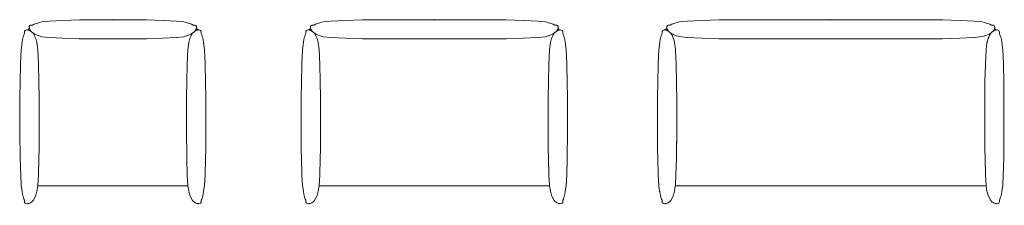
# Model space of a CAD drawing. Header units: metres. Extents: x -0.43 to 4.16, y -0.45 to 0.41.
import ezdxf

# ---------------------------------------------------------------- set-up
doc = ezdxf.new("R2010")
doc.units = ezdxf.units.M
doc.header["$MEASUREMENT"] = 0
doc.layers.add('72_VITRA_ALCOVE_D2_CH_FRAME', color=7, linetype='Continuous', lineweight=5)
doc.layers.add('72_VITRA_ALCOVE_D2SNAP', color=1, linetype='Continuous', lineweight=18, true_color=0xff0000)
doc.layers.add('72_VITRA_INSERT', color=7, linetype='Continuous')

# ---------------------------------------------------------------- blocks, each defined once
blk = doc.blocks.new('72_VITRA_ALCOVE_D2_ALP_DESK_LARGE_FRAME_TABLETOP')
at = {"layer": '72_VITRA_ALCOVE_D2_CH_FRAME', "flags": 128}
blk.add_lwpolyline([(-0.7253, -0.7739), (0.7253, -0.7739), (0.7249, -0.771), (0.7224, -0.7252), (0.7199, -0.6438), (0.7193, -0.6047), (0.719, -0.5508), (0.719, -0.5475), (0.719, -0.5471), (0.719, -0.3978), (0.719, -0.3688), (0.719, -0.3659), (0.719, -0.3655), (0.7195, -0.3112), (0.7196, -0.2894), (0.7196, -0.2893), (0.7196, -0.2893), (0.7215, -0.2074), (0.7215, -0.2072), (0.7215, -0.207), (0.7246, -0.1418), (0.7247, -0.1412), (0.7247, -0.1403), (0.7249, -0.1385), (0.725, -0.1381), (0.7287, -0.1079), (0.7291, -0.105), (0.7291, -0.105), (0.7291, -0.1049), (0.7344, -0.087), (0.7344, -0.087), (0.7344, -0.0869), (0.7349, -0.0859), (0.7369, -0.0811), (0.7408, -0.0721), (0.7465, -0.0625), (0.7467, -0.0622), (0.7465, -0.0623), (0.7385, -0.0671), (0.7243, -0.0731), (0.7197, -0.0744), (0.7195, -0.0745), (0.7177, -0.075), (0.7061, -0.0785), (0.6722, -0.0827), (0.6694, -0.083), (0.602, -0.0861), (0.5219, -0.0879), (0.4398, -0.0886), (-0.4398, -0.0886), (-0.5219, -0.0879), (-0.602, -0.0861), (-0.6694, -0.083), (-0.6722, -0.0827), (-0.7061, -0.0785), (-0.7177, -0.075), (-0.7195, -0.0745), (-0.7197, -0.0744), (-0.7243, -0.0731), (-0.7385, -0.0671), (-0.7465, -0.0623), (-0.7467, -0.0622), (-0.7465, -0.0625), (-0.7408, -0.0721), (-0.7369, -0.0811), (-0.7349, -0.0859), (-0.7344, -0.0869), (-0.7344, -0.087), (-0.7344, -0.087), (-0.7291, -0.1049), (-0.7291, -0.105), (-0.7291, -0.105), (-0.7287, -0.1079), (-0.725, -0.1381), (-0.7249, -0.1385), (-0.7247, -0.1403), (-0.7247, -0.1412), (-0.7246, -0.1418), (-0.7215, -0.207), (-0.7215, -0.2072), (-0.7215, -0.2074), (-0.7196, -0.2893), (-0.7196, -0.2893), (-0.7196, -0.2894), (-0.7195, -0.3112), (-0.719, -0.3655), (-0.719, -0.3659), (-0.719, -0.3688), (-0.719, -0.3978), (-0.719, -0.5471), (-0.719, -0.5475), (-0.719, -0.5508), (-0.7193, -0.6047), (-0.7199, -0.6438), (-0.7224, -0.7252), (-0.7249, -0.771)], close=True, dxfattribs=at)
at = {"layer": '72_VITRA_ALCOVE_D2SNAP', "linetype": 'Continuous', "lineweight": 5, "transparency": 33554687}
blk.add_point((0, 0), dxfattribs=at)
blk = doc.blocks.new('72_VITRA_ALCOVE_D2_ALP_DESK_LARGE_UPHOLSTERY_FRAME')
at = {"layer": '72_VITRA_ALCOVE_D2_CH_FRAME', "flags": 128}
for points in [[(0.7467, -0.0622), (0.7467, -0.0622), (0.747, -0.0619), (0.7521, -0.0583), (0.7522, -0.0582), (0.7579, -0.0529), (0.758, -0.0528), (0.7583, -0.0525), (0.7594, -0.0508), (0.7598, -0.0499), (0.76, -0.0499), (0.7605, -0.0489), (0.7643, -0.044), (0.7647, -0.0432), (0.7652, -0.0418), (0.7652, -0.0416), (0.765, -0.0412), (0.7646, -0.0404), (0.764, -0.0394), (0.7647, -0.0385), (0.7653, -0.0374), (0.7653, -0.0367), (0.7649, -0.0344), (0.7646, -0.0309), (0.7624, -0.027), (0.7621, -0.0269), (0.7588, -0.0249), (0.7583, -0.0247), (0.7545, -0.0243), (0.7536, -0.0244), (0.7509, -0.0244), (0.7494, -0.0246), (0.7417, -0.0205), (0.7269, -0.0149), (0.7173, -0.0132), (0.7067, -0.01), (0.6706, -0.0056), (0.6038, -0.0025), (0.5212, -0.0006), (0.444, 0), (-0.444, 0), (-0.5212, -0.0006), (-0.6038, -0.0025), (-0.6706, -0.0056), (-0.7067, -0.01), (-0.7173, -0.0132), (-0.7269, -0.0149), (-0.7417, -0.0205), (-0.7494, -0.0246), (-0.7509, -0.0244), (-0.7536, -0.0244), (-0.7545, -0.0243), (-0.7583, -0.0247), (-0.7588, -0.0249), (-0.7621, -0.0269), (-0.7624, -0.027), (-0.7646, -0.0309), (-0.7649, -0.0344), (-0.7653, -0.0367), (-0.7653, -0.0374), (-0.7647, -0.0385), (-0.764, -0.0394), (-0.7646, -0.0404), (-0.765, -0.0412), (-0.7652, -0.0416), (-0.7652, -0.0418), (-0.7647, -0.0432), (-0.7643, -0.044), (-0.7605, -0.0489), (-0.76, -0.0499), (-0.7598, -0.0499), (-0.7594, -0.0508), (-0.7583, -0.0525), (-0.758, -0.0528), (-0.7579, -0.0529), (-0.7522, -0.0582), (-0.7521, -0.0583), (-0.747, -0.0619), (-0.7467, -0.0622), (-0.7467, -0.0622), (-0.7465, -0.0623), (-0.7385, -0.0671), (-0.7243, -0.0731), (-0.7197, -0.0744), (-0.7195, -0.0745), (-0.7177, -0.075), (-0.7061, -0.0785), (-0.6722, -0.0827), (-0.6694, -0.083), (-0.602, -0.0861), (-0.5219, -0.0879), (-0.4398, -0.0886), (0.4398, -0.0886), (0.5219, -0.0879), (0.602, -0.0861), (0.6694, -0.083), (0.6722, -0.0827), (0.7061, -0.0785), (0.7177, -0.075), (0.7195, -0.0745), (0.7197, -0.0744), (0.7243, -0.0731), (0.7385, -0.0671), (0.7465, -0.0623)], [(-0.7574, -0.0532), (-0.7579, -0.0529), (-0.758, -0.0528), (-0.7583, -0.0525), (-0.7594, -0.0508), (-0.7598, -0.0499), (-0.76, -0.0499), (-0.7605, -0.0489), (-0.7643, -0.044), (-0.7647, -0.0432), (-0.7652, -0.0418), (-0.7652, -0.0416), (-0.765, -0.0412), (-0.7646, -0.0404), (-0.7707, -0.0474), (-0.77, -0.0472), (-0.7691, -0.0477), (-0.7667, -0.0489), (-0.7629, -0.0503), (-0.7608, -0.0513), (-0.7586, -0.0525), (-0.7585, -0.0525), (-0.7581, -0.0527)], [(0.7646, -0.0404), (0.765, -0.0412), (0.7652, -0.0416), (0.7652, -0.0418), (0.7647, -0.0432), (0.7643, -0.044), (0.7605, -0.0489), (0.76, -0.0499), (0.7598, -0.0499), (0.7594, -0.0508), (0.7583, -0.0525), (0.758, -0.0528), (0.7579, -0.0529), (0.7574, -0.0532), (0.7581, -0.0527), (0.7585, -0.0525), (0.7586, -0.0525), (0.7608, -0.0513), (0.7629, -0.0503), (0.7667, -0.0489), (0.7691, -0.0477), (0.77, -0.0472), (0.7707, -0.0474)], [(-0.7465, -0.0625), (-0.7467, -0.0622), (-0.747, -0.0619), (-0.7521, -0.0583), (-0.7522, -0.0582), (-0.7574, -0.0532), (-0.7581, -0.0527), (-0.7585, -0.0525), (-0.7586, -0.0525), (-0.7608, -0.0513), (-0.7629, -0.0503), (-0.7667, -0.0489), (-0.7691, -0.0477), (-0.77, -0.0472), (-0.7707, -0.0474), (-0.7721, -0.0483), (-0.7744, -0.0468), (-0.7767, -0.0473), (-0.7803, -0.0478), (-0.7837, -0.0494), (-0.784, -0.0494), (-0.7865, -0.0531), (-0.7871, -0.0569), (-0.7872, -0.0611), (-0.787, -0.0645), (-0.7896, -0.0694), (-0.7922, -0.0775), (-0.7949, -0.0844), (-0.7981, -0.1024), (-0.7981, -0.1038), (-0.7983, -0.1043), (-0.8026, -0.1397), (-0.8058, -0.2056), (-0.8077, -0.2929), (-0.8082, -0.3604), (-0.8082, -0.5601), (-0.808, -0.6069), (-0.8074, -0.6451), (-0.805, -0.7237), (-0.8024, -0.7718), (-0.7985, -0.7991), (-0.7981, -0.8011), (-0.7981, -0.8023), (-0.7949, -0.8203), (-0.7924, -0.8267), (-0.7895, -0.8356), (-0.787, -0.8402), (-0.7872, -0.8438), (-0.7871, -0.8478), (-0.7865, -0.8518), (-0.784, -0.8554), (-0.7807, -0.857), (-0.7744, -0.858), (-0.7722, -0.8565), (-0.7717, -0.857), (-0.7702, -0.8576), (-0.7699, -0.8576), (-0.7691, -0.8572), (-0.7677, -0.8565), (-0.7666, -0.8559), (-0.7625, -0.8545), (-0.7595, -0.8528), (-0.7576, -0.8519), (-0.7568, -0.8512), (-0.7567, -0.8512), (-0.7559, -0.8503), (-0.7535, -0.8492), (-0.7527, -0.8485), (-0.7522, -0.8483), (-0.7468, -0.8427), (-0.7406, -0.8322), (-0.7345, -0.8181), (-0.729, -0.7996), (-0.7254, -0.7743), (-0.7249, -0.771), (-0.7224, -0.7252), (-0.7199, -0.6438), (-0.7193, -0.6047), (-0.7192, -0.5885), (-0.7192, -0.5854), (-0.719, -0.5471), (-0.719, -0.3978), (-0.719, -0.3688), (-0.719, -0.3659), (-0.719, -0.3655), (-0.7195, -0.3112), (-0.7196, -0.2894), (-0.7196, -0.2893), (-0.7196, -0.2893), (-0.7215, -0.2074), (-0.7215, -0.2072), (-0.7215, -0.207), (-0.7246, -0.1418), (-0.7247, -0.1412), (-0.7247, -0.1403), (-0.7249, -0.1385), (-0.725, -0.1381), (-0.7287, -0.1079), (-0.7291, -0.105), (-0.7291, -0.105), (-0.7291, -0.1049), (-0.7344, -0.087), (-0.7369, -0.0811), (-0.7408, -0.0721)], [(0.7465, -0.0625), (0.7467, -0.0622), (0.747, -0.0619), (0.7521, -0.0583), (0.7522, -0.0582), (0.7574, -0.0532), (0.7581, -0.0527), (0.7585, -0.0525), (0.7586, -0.0525), (0.7608, -0.0513), (0.7629, -0.0503), (0.7667, -0.0489), (0.7691, -0.0477), (0.77, -0.0472), (0.7707, -0.0474), (0.7721, -0.0483), (0.7744, -0.0468), (0.7767, -0.0473), (0.7803, -0.0478), (0.7837, -0.0494), (0.784, -0.0494), (0.7865, -0.0531), (0.7871, -0.0569), (0.7872, -0.0611), (0.787, -0.0645), (0.7896, -0.0694), (0.7922, -0.0775), (0.7949, -0.0844), (0.7981, -0.1024), (0.7981, -0.1038), (0.7983, -0.1043), (0.8026, -0.1397), (0.8058, -0.2056), (0.8077, -0.2929), (0.8082, -0.3604), (0.8082, -0.5601), (0.808, -0.6069), (0.8074, -0.6451), (0.805, -0.7237), (0.8024, -0.7718), (0.7985, -0.7991), (0.7981, -0.8011), (0.7981, -0.8023), (0.7949, -0.8203), (0.7924, -0.8267), (0.7895, -0.8356), (0.787, -0.8402), (0.7872, -0.8438), (0.7871, -0.8478), (0.7865, -0.8518), (0.784, -0.8554), (0.7807, -0.857), (0.7744, -0.858), (0.7722, -0.8565), (0.7717, -0.857), (0.7702, -0.8576), (0.7699, -0.8576), (0.7691, -0.8572), (0.7677, -0.8565), (0.7666, -0.8559), (0.7625, -0.8545), (0.7595, -0.8528), (0.7576, -0.8519), (0.7568, -0.8512), (0.7567, -0.8512), (0.7559, -0.8503), (0.7535, -0.8492), (0.7527, -0.8485), (0.7522, -0.8483), (0.7468, -0.8427), (0.7406, -0.8322), (0.7345, -0.8181), (0.729, -0.7996), (0.7254, -0.7743), (0.7249, -0.771), (0.7224, -0.7252), (0.7199, -0.6438), (0.7193, -0.6047), (0.7192, -0.5885), (0.7192, -0.5854), (0.719, -0.5471), (0.719, -0.3978), (0.719, -0.3688), (0.719, -0.3659), (0.719, -0.3655), (0.7195, -0.3112), (0.7196, -0.2894), (0.7196, -0.2893), (0.7196, -0.2893), (0.7215, -0.2074), (0.7215, -0.2072), (0.7215, -0.207), (0.7246, -0.1418), (0.7247, -0.1412), (0.7247, -0.1403), (0.7249, -0.1385), (0.725, -0.1381), (0.7287, -0.1079), (0.7291, -0.105), (0.7291, -0.105), (0.7291, -0.1049), (0.7344, -0.087), (0.7369, -0.0811), (0.7408, -0.0721)]]:
    blk.add_lwpolyline(points, close=True, dxfattribs=at)
at = {"layer": '72_VITRA_ALCOVE_D2SNAP', "linetype": 'Continuous', "lineweight": 5, "transparency": 33554687}
blk.add_point((0, 0), dxfattribs=at)
blk = doc.blocks.new('72vitra_alcove2C5517FDC2761488580728A58A10BB6BB')
for name in ['72_VITRA_ALCOVE_D2_ALP_DESK_LARGE_UPHOLSTERY_FRAME', '72_VITRA_ALCOVE_D2_ALP_DESK_LARGE_FRAME_TABLETOP']:
    blk.add_blockref(name, (0, 0.413))
blk = doc.blocks.new('XCAD032A106B1A598D151971E1118D19107F90')
at = {"color": 7}
blk.add_blockref('72vitra_alcove2C5517FDC2761488580728A58A10BB6BB', (0, 0), dxfattribs=at)
blk = doc.blocks.new('72_VITRA_ALCOVE_D2_ALP_DESK_SMALL_FRAME_TABLETOP')
at = {"layer": '72_VITRA_ALCOVE_D2_CH_FRAME', "flags": 128}
blk.add_lwpolyline([(-0.3505, -0.7739), (0.3505, -0.7739), (0.35, -0.771), (0.3475, -0.7252), (0.345, -0.6438), (0.3444, -0.6047), (0.3442, -0.5508), (0.3442, -0.3643), (0.3448, -0.2876), (0.3467, -0.2068), (0.3498, -0.1406), (0.3542, -0.1052), (0.3596, -0.0869), (0.3649, -0.0746), (0.3658, -0.0723), (0.3718, -0.0623), (0.3719, -0.0622), (0.3719, -0.0622), (0.3718, -0.0622), (0.3639, -0.067), (0.3494, -0.0731), (0.3451, -0.0744), (0.3447, -0.0745), (0.3441, -0.0746), (0.331, -0.0786), (0.2978, -0.0828), (0.296, -0.083), (0.2329, -0.0861), (0.1576, -0.0879), (0.0803, -0.0886), (-0.0803, -0.0886), (-0.1576, -0.0879), (-0.2329, -0.0861), (-0.296, -0.083), (-0.2978, -0.0828), (-0.331, -0.0786), (-0.3441, -0.0746), (-0.3447, -0.0745), (-0.3451, -0.0744), (-0.3494, -0.0731), (-0.3639, -0.067), (-0.3718, -0.0622), (-0.3719, -0.0622), (-0.3719, -0.0622), (-0.3718, -0.0623), (-0.3658, -0.0723), (-0.3649, -0.0746), (-0.3596, -0.0869), (-0.3542, -0.1052), (-0.3498, -0.1406), (-0.3467, -0.2068), (-0.3448, -0.2876), (-0.3442, -0.3643), (-0.3442, -0.5508), (-0.3444, -0.6047), (-0.345, -0.6438), (-0.3475, -0.7252), (-0.35, -0.771)], close=True, dxfattribs=at)
at = {"layer": '72_VITRA_ALCOVE_D2SNAP', "linetype": 'Continuous', "lineweight": 5, "transparency": 33554687}
blk.add_point((0, 0), dxfattribs=at)
blk = doc.blocks.new('72_VITRA_ALCOVE_D2_ALP_DESK_SMALL_UPHOLSTERY_FRAME')
at = {"layer": '72_VITRA_ALCOVE_D2_CH_FRAME', "flags": 128}
for points in [[(-0.1576, -0.0879), (-0.0803, -0.0886), (0.0803, -0.0886), (0.1576, -0.0879), (0.2329, -0.0861), (0.296, -0.083), (0.2978, -0.0828), (0.331, -0.0786), (0.3441, -0.0746), (0.3447, -0.0745), (0.3451, -0.0744), (0.3494, -0.0731), (0.3639, -0.067), (0.3718, -0.0622), (0.3719, -0.0622), (0.3722, -0.0619), (0.3722, -0.0619), (0.3722, -0.0618), (0.3723, -0.0618), (0.3734, -0.061), (0.3756, -0.0593), (0.3776, -0.058), (0.3826, -0.0533), (0.3826, -0.0532), (0.383, -0.0529), (0.3832, -0.0528), (0.3832, -0.0528), (0.3832, -0.0528), (0.3835, -0.0525), (0.3844, -0.0512), (0.3849, -0.0503), (0.385, -0.0499), (0.3851, -0.0499), (0.3856, -0.0489), (0.3895, -0.044), (0.3898, -0.0432), (0.3904, -0.0419), (0.3904, -0.0416), (0.3901, -0.0411), (0.3898, -0.0404), (0.3891, -0.0394), (0.3898, -0.0386), (0.3905, -0.0373), (0.3903, -0.0354), (0.3901, -0.0344), (0.3898, -0.0309), (0.3876, -0.0271), (0.3875, -0.027), (0.3869, -0.0267), (0.3839, -0.0249), (0.3834, -0.0247), (0.38, -0.0243), (0.3762, -0.0244), (0.3746, -0.0246), (0.3669, -0.0205), (0.3519, -0.0148), (0.3424, -0.0132), (0.3318, -0.01), (0.2977, -0.0057), (0.234, -0.0025), (0.1559, -0.0006), (0.0823, 0), (-0.0823, 0), (-0.1559, -0.0006), (-0.234, -0.0025), (-0.2977, -0.0057), (-0.3318, -0.01), (-0.3424, -0.0132), (-0.3519, -0.0148), (-0.3669, -0.0205), (-0.3746, -0.0246), (-0.3762, -0.0244), (-0.38, -0.0243), (-0.3834, -0.0247), (-0.3839, -0.0249), (-0.3869, -0.0267), (-0.3875, -0.027), (-0.3876, -0.0271), (-0.3898, -0.0309), (-0.3901, -0.0344), (-0.3903, -0.0354), (-0.3905, -0.0373), (-0.3898, -0.0386), (-0.3891, -0.0394), (-0.3898, -0.0404), (-0.3901, -0.0411), (-0.3904, -0.0416), (-0.3904, -0.0419), (-0.3898, -0.0432), (-0.3895, -0.044), (-0.3856, -0.0489), (-0.3851, -0.0499), (-0.385, -0.0499), (-0.3849, -0.0503), (-0.3844, -0.0512), (-0.3835, -0.0525), (-0.3832, -0.0528), (-0.3832, -0.0528), (-0.3832, -0.0528), (-0.383, -0.0529), (-0.3826, -0.0532), (-0.3826, -0.0533), (-0.3776, -0.058), (-0.3756, -0.0593), (-0.3734, -0.061), (-0.3723, -0.0618), (-0.3722, -0.0618), (-0.3722, -0.0619), (-0.3722, -0.0619), (-0.3719, -0.0622), (-0.3718, -0.0622), (-0.3639, -0.067), (-0.3494, -0.0731), (-0.3451, -0.0744), (-0.3447, -0.0745), (-0.3441, -0.0746), (-0.331, -0.0786), (-0.2978, -0.0828), (-0.296, -0.083), (-0.2329, -0.0861)], [(-0.3959, -0.0474), (-0.3951, -0.0472), (-0.3942, -0.0477), (-0.3918, -0.0489), (-0.3881, -0.0503), (-0.386, -0.0513), (-0.3837, -0.0525), (-0.3836, -0.0525), (-0.3833, -0.0527), (-0.3826, -0.0532), (-0.383, -0.0529), (-0.3832, -0.0528), (-0.3832, -0.0528), (-0.3832, -0.0528), (-0.3835, -0.0525), (-0.3844, -0.0512), (-0.3849, -0.0503), (-0.385, -0.0499), (-0.3851, -0.0499), (-0.3856, -0.0489), (-0.3895, -0.044), (-0.3898, -0.0432), (-0.3904, -0.0419), (-0.3904, -0.0416), (-0.3901, -0.0411), (-0.3898, -0.0404)], [(0.3901, -0.0411), (0.3898, -0.0404), (0.3959, -0.0474), (0.3951, -0.0472), (0.3942, -0.0477), (0.3918, -0.0489), (0.3881, -0.0503), (0.386, -0.0513), (0.3837, -0.0525), (0.3836, -0.0525), (0.3833, -0.0527), (0.3826, -0.0532), (0.383, -0.0529), (0.3832, -0.0528), (0.3832, -0.0528), (0.3832, -0.0528), (0.3835, -0.0525), (0.3844, -0.0512), (0.3849, -0.0503), (0.385, -0.0499), (0.3851, -0.0499), (0.3856, -0.0489), (0.3895, -0.044), (0.3898, -0.0432), (0.3904, -0.0419), (0.3904, -0.0416)], [(-0.3722, -0.0618), (-0.3723, -0.0618), (-0.3734, -0.061), (-0.3756, -0.0593), (-0.3776, -0.058), (-0.3826, -0.0533), (-0.3833, -0.0527), (-0.3836, -0.0525), (-0.3837, -0.0525), (-0.386, -0.0513), (-0.3881, -0.0503), (-0.3918, -0.0489), (-0.3942, -0.0477), (-0.3951, -0.0472), (-0.3959, -0.0474), (-0.3972, -0.0483), (-0.3995, -0.0468), (-0.4019, -0.0473), (-0.4054, -0.0478), (-0.4089, -0.0494), (-0.4092, -0.0494), (-0.4117, -0.0531), (-0.4123, -0.0569), (-0.4124, -0.0611), (-0.4122, -0.0645), (-0.4148, -0.0694), (-0.4174, -0.0775), (-0.4201, -0.0844), (-0.4232, -0.1024), (-0.4232, -0.1038), (-0.4234, -0.1043), (-0.4278, -0.1397), (-0.4309, -0.2056), (-0.4329, -0.2929), (-0.4334, -0.3604), (-0.4334, -0.5601), (-0.4332, -0.6069), (-0.4326, -0.6451), (-0.4302, -0.7237), (-0.4276, -0.7718), (-0.4236, -0.7991), (-0.4232, -0.8011), (-0.4232, -0.8023), (-0.4201, -0.8203), (-0.4176, -0.8267), (-0.4147, -0.8356), (-0.4122, -0.8402), (-0.4124, -0.8438), (-0.4123, -0.8478), (-0.4117, -0.8518), (-0.4092, -0.8554), (-0.4058, -0.857), (-0.3995, -0.858), (-0.3973, -0.8565), (-0.3968, -0.857), (-0.3953, -0.8576), (-0.395, -0.8576), (-0.3942, -0.8572), (-0.3928, -0.8565), (-0.3917, -0.8559), (-0.3877, -0.8545), (-0.3846, -0.8528), (-0.3828, -0.8519), (-0.3819, -0.8512), (-0.3818, -0.8512), (-0.381, -0.8503), (-0.3786, -0.8492), (-0.3779, -0.8485), (-0.3774, -0.8483), (-0.372, -0.8427), (-0.3657, -0.8322), (-0.3597, -0.8181), (-0.3542, -0.7996), (-0.3505, -0.7743), (-0.35, -0.771), (-0.3475, -0.7252), (-0.345, -0.6438), (-0.3444, -0.6047), (-0.3442, -0.5508), (-0.3442, -0.3643), (-0.3448, -0.2876), (-0.3467, -0.2068), (-0.3498, -0.1406), (-0.3542, -0.1052), (-0.3596, -0.0869), (-0.3649, -0.0746), (-0.3658, -0.0723), (-0.3718, -0.0623), (-0.3719, -0.0622), (-0.3722, -0.0619), (-0.3722, -0.0619)], [(0.3722, -0.0618), (0.3723, -0.0618), (0.3734, -0.061), (0.3756, -0.0593), (0.3776, -0.058), (0.3826, -0.0533), (0.3833, -0.0527), (0.3836, -0.0525), (0.3837, -0.0525), (0.386, -0.0513), (0.3881, -0.0503), (0.3918, -0.0489), (0.3942, -0.0477), (0.3951, -0.0472), (0.3959, -0.0474), (0.3972, -0.0483), (0.3995, -0.0468), (0.4019, -0.0473), (0.4054, -0.0478), (0.4089, -0.0494), (0.4092, -0.0494), (0.4117, -0.0531), (0.4123, -0.0569), (0.4124, -0.0611), (0.4122, -0.0645), (0.4148, -0.0694), (0.4174, -0.0775), (0.4201, -0.0844), (0.4232, -0.1024), (0.4232, -0.1038), (0.4234, -0.1043), (0.4278, -0.1397), (0.4309, -0.2056), (0.4329, -0.2929), (0.4334, -0.3604), (0.4334, -0.5601), (0.4332, -0.6069), (0.4326, -0.6451), (0.4302, -0.7237), (0.4276, -0.7718), (0.4236, -0.7991), (0.4232, -0.8011), (0.4232, -0.8023), (0.4201, -0.8203), (0.4176, -0.8267), (0.4147, -0.8356), (0.4122, -0.8402), (0.4124, -0.8438), (0.4123, -0.8478), (0.4117, -0.8518), (0.4092, -0.8554), (0.4058, -0.857), (0.3995, -0.858), (0.3973, -0.8565), (0.3968, -0.857), (0.3953, -0.8576), (0.395, -0.8576), (0.3942, -0.8572), (0.3928, -0.8565), (0.3917, -0.8559), (0.3877, -0.8545), (0.3846, -0.8528), (0.3828, -0.8519), (0.3819, -0.8512), (0.3818, -0.8512), (0.381, -0.8503), (0.3786, -0.8492), (0.3779, -0.8485), (0.3774, -0.8483), (0.372, -0.8427), (0.3657, -0.8322), (0.3597, -0.8181), (0.3542, -0.7996), (0.3505, -0.7743), (0.35, -0.771), (0.3475, -0.7252), (0.345, -0.6438), (0.3444, -0.6047), (0.3442, -0.5508), (0.3442, -0.3643), (0.3448, -0.2876), (0.3467, -0.2068), (0.3498, -0.1406), (0.3542, -0.1052), (0.3596, -0.0869), (0.3649, -0.0746), (0.3658, -0.0723), (0.3718, -0.0623), (0.3719, -0.0622), (0.3722, -0.0619), (0.3722, -0.0619)]]:
    blk.add_lwpolyline(points, close=True, dxfattribs=at)
at = {"layer": '72_VITRA_ALCOVE_D2SNAP', "linetype": 'Continuous', "lineweight": 5, "transparency": 33554687}
blk.add_point((0, 0), dxfattribs=at)
blk = doc.blocks.new('72vitra_alcove25E8D7BF5AC844BF581187DEEBE959FAB')
for name in ['72_VITRA_ALCOVE_D2_ALP_DESK_SMALL_UPHOLSTERY_FRAME', '72_VITRA_ALCOVE_D2_ALP_DESK_SMALL_FRAME_TABLETOP']:
    blk.add_blockref(name, (0, 0.413))
blk = doc.blocks.new('XCAD03DEB9EF2D839CAD3C22D0958F67082B54')
at = {"color": 7}
blk.add_blockref('72vitra_alcove25E8D7BF5AC844BF581187DEEBE959FAB', (0, 0), dxfattribs=at)
blk = doc.blocks.new('72_VITRA_ALCOVE_D2_ALP_DESK_MEDIUM_FRAME_TABLETOP')
at = {"layer": '72_VITRA_ALCOVE_D2_CH_FRAME', "flags": 128}
blk.add_lwpolyline([(-0.5379, -0.7739), (0.5379, -0.7739), (0.5374, -0.771), (0.5349, -0.7252), (0.5324, -0.6438), (0.5318, -0.6047), (0.5316, -0.5508), (0.5316, -0.3643), (0.5322, -0.2876), (0.5341, -0.2068), (0.5372, -0.1406), (0.5416, -0.1052), (0.547, -0.0869), (0.5523, -0.0746), (0.5532, -0.0723), (0.5593, -0.0622), (0.5608, -0.061), (0.5596, -0.0619), (0.5593, -0.0622), (0.5593, -0.0622), (0.5512, -0.067), (0.5368, -0.0731), (0.5325, -0.0744), (0.5321, -0.0745), (0.5319, -0.0745), (0.5184, -0.0786), (0.483, -0.0829), (0.482, -0.083), (0.4147, -0.0861), (0.3346, -0.0879), (0.2527, -0.0886), (-0.2527, -0.0886), (-0.3346, -0.0879), (-0.4147, -0.0861), (-0.482, -0.083), (-0.483, -0.0829), (-0.5184, -0.0786), (-0.5319, -0.0745), (-0.5321, -0.0745), (-0.5325, -0.0744), (-0.5368, -0.0731), (-0.5512, -0.067), (-0.5593, -0.0622), (-0.5593, -0.0622), (-0.5596, -0.0619), (-0.5608, -0.061), (-0.5593, -0.0622), (-0.5532, -0.0723), (-0.5523, -0.0746), (-0.547, -0.0869), (-0.5416, -0.1052), (-0.5372, -0.1406), (-0.5341, -0.2068), (-0.5322, -0.2876), (-0.5316, -0.3643), (-0.5316, -0.5508), (-0.5318, -0.6047), (-0.5324, -0.6438), (-0.5349, -0.7252), (-0.5374, -0.771)], close=True, dxfattribs=at)
at = {"layer": '72_VITRA_ALCOVE_D2SNAP', "linetype": 'Continuous', "lineweight": 5, "transparency": 33554687}
blk.add_point((0, 0), dxfattribs=at)
blk = doc.blocks.new('72_VITRA_ALCOVE_D2_ALP_DESK_MEDIUM_UPHOLSTERY_FRAME')
at = {"layer": '72_VITRA_ALCOVE_D2_CH_FRAME', "flags": 128}
for points in [[(0.5608, -0.061), (0.563, -0.0593), (0.5648, -0.0582), (0.5695, -0.0537), (0.57, -0.0533), (0.57, -0.0532), (0.5704, -0.0529), (0.5706, -0.0528), (0.5706, -0.0528), (0.5709, -0.0525), (0.5719, -0.051), (0.5732, -0.0488), (0.577, -0.0439), (0.5773, -0.0432), (0.5773, -0.043), (0.5778, -0.0418), (0.5776, -0.0412), (0.5772, -0.0403), (0.5766, -0.0395), (0.5767, -0.0393), (0.5773, -0.0386), (0.578, -0.0374), (0.5778, -0.0358), (0.5775, -0.0347), (0.5773, -0.0309), (0.575, -0.0271), (0.5712, -0.0248), (0.5709, -0.0247), (0.567, -0.0243), (0.5662, -0.0244), (0.5635, -0.0244), (0.5619, -0.0246), (0.5544, -0.0205), (0.5394, -0.0148), (0.5299, -0.0132), (0.5193, -0.01), (0.4832, -0.0056), (0.4164, -0.0025), (0.3337, -0.0006), (0.2562, 0), (-0.2562, 0), (-0.3337, -0.0006), (-0.4164, -0.0025), (-0.4832, -0.0056), (-0.5193, -0.01), (-0.5299, -0.0132), (-0.5394, -0.0148), (-0.5544, -0.0205), (-0.5619, -0.0246), (-0.5635, -0.0244), (-0.5662, -0.0244), (-0.567, -0.0243), (-0.5709, -0.0247), (-0.5712, -0.0248), (-0.575, -0.0271), (-0.5773, -0.0309), (-0.5775, -0.0347), (-0.5778, -0.0358), (-0.578, -0.0374), (-0.5773, -0.0386), (-0.5767, -0.0393), (-0.5766, -0.0395), (-0.5772, -0.0403), (-0.5776, -0.0412), (-0.5778, -0.0418), (-0.5773, -0.043), (-0.5773, -0.0432), (-0.577, -0.0439), (-0.5732, -0.0488), (-0.5719, -0.051), (-0.5709, -0.0525), (-0.5706, -0.0528), (-0.5706, -0.0528), (-0.5704, -0.0529), (-0.57, -0.0532), (-0.57, -0.0533), (-0.5695, -0.0537), (-0.5648, -0.0582), (-0.563, -0.0593), (-0.5608, -0.061), (-0.5596, -0.0619), (-0.5593, -0.0622), (-0.5593, -0.0622), (-0.5512, -0.067), (-0.5368, -0.0731), (-0.5325, -0.0744), (-0.5321, -0.0745), (-0.5319, -0.0745), (-0.5184, -0.0786), (-0.483, -0.0829), (-0.482, -0.083), (-0.4147, -0.0861), (-0.3346, -0.0879), (-0.2527, -0.0886), (0.2527, -0.0886), (0.3346, -0.0879), (0.4147, -0.0861), (0.482, -0.083), (0.483, -0.0829), (0.5184, -0.0786), (0.5319, -0.0745), (0.5321, -0.0745), (0.5325, -0.0744), (0.5368, -0.0731), (0.5512, -0.067), (0.5593, -0.0622), (0.5593, -0.0622), (0.5596, -0.0619)], [(-0.5833, -0.0474), (-0.5825, -0.0472), (-0.5816, -0.0477), (-0.5792, -0.0489), (-0.5755, -0.0503), (-0.5734, -0.0513), (-0.5711, -0.0525), (-0.571, -0.0525), (-0.5707, -0.0527), (-0.57, -0.0532), (-0.5704, -0.0529), (-0.5706, -0.0528), (-0.5706, -0.0528), (-0.5709, -0.0525), (-0.5719, -0.051), (-0.5732, -0.0488), (-0.577, -0.0439), (-0.5773, -0.0432), (-0.5773, -0.043), (-0.5778, -0.0418), (-0.5776, -0.0412), (-0.5772, -0.0403)], [(0.5833, -0.0474), (0.5825, -0.0472), (0.5816, -0.0477), (0.5792, -0.0489), (0.5755, -0.0503), (0.5734, -0.0513), (0.5711, -0.0525), (0.571, -0.0525), (0.5707, -0.0527), (0.57, -0.0532), (0.5704, -0.0529), (0.5706, -0.0528), (0.5706, -0.0528), (0.5709, -0.0525), (0.5719, -0.051), (0.5732, -0.0488), (0.577, -0.0439), (0.5773, -0.0432), (0.5773, -0.043), (0.5778, -0.0418), (0.5776, -0.0412), (0.5772, -0.0403)], [(-0.5933, -0.857), (-0.5869, -0.858), (-0.5847, -0.8565), (-0.5842, -0.857), (-0.5828, -0.8576), (-0.5824, -0.8576), (-0.5816, -0.8572), (-0.5803, -0.8565), (-0.5791, -0.8559), (-0.5751, -0.8545), (-0.572, -0.8528), (-0.5702, -0.8519), (-0.5693, -0.8512), (-0.5692, -0.8512), (-0.5684, -0.8503), (-0.566, -0.8492), (-0.5653, -0.8485), (-0.5648, -0.8483), (-0.5594, -0.8427), (-0.5531, -0.8322), (-0.5471, -0.8181), (-0.5416, -0.7996), (-0.5379, -0.7743), (-0.5374, -0.771), (-0.5349, -0.7252), (-0.5324, -0.6438), (-0.5318, -0.6047), (-0.5316, -0.5508), (-0.5316, -0.3643), (-0.5322, -0.2876), (-0.5341, -0.2068), (-0.5372, -0.1406), (-0.5416, -0.1052), (-0.547, -0.0869), (-0.5523, -0.0746), (-0.5532, -0.0723), (-0.5593, -0.0622), (-0.563, -0.0593), (-0.565, -0.058), (-0.57, -0.0533), (-0.5707, -0.0527), (-0.571, -0.0525), (-0.5711, -0.0525), (-0.5734, -0.0513), (-0.5755, -0.0503), (-0.5792, -0.0489), (-0.5816, -0.0477), (-0.5825, -0.0472), (-0.5833, -0.0474), (-0.5846, -0.0483), (-0.5869, -0.0468), (-0.5893, -0.0473), (-0.5928, -0.0478), (-0.5963, -0.0494), (-0.5966, -0.0494), (-0.5991, -0.0531), (-0.5997, -0.0569), (-0.5998, -0.0611), (-0.5996, -0.0645), (-0.6022, -0.0694), (-0.6048, -0.0775), (-0.6075, -0.0844), (-0.6106, -0.1024), (-0.6106, -0.1038), (-0.6108, -0.1043), (-0.6152, -0.1397), (-0.6183, -0.2056), (-0.6203, -0.2929), (-0.6208, -0.3604), (-0.6208, -0.5601), (-0.6206, -0.6069), (-0.62, -0.6451), (-0.6176, -0.7237), (-0.615, -0.7718), (-0.611, -0.7991), (-0.6106, -0.8011), (-0.6106, -0.8023), (-0.6075, -0.8203), (-0.605, -0.8267), (-0.6021, -0.8356), (-0.5996, -0.8402), (-0.5998, -0.8438), (-0.5997, -0.8478), (-0.5991, -0.8518), (-0.5966, -0.8554)], [(0.5933, -0.857), (0.5869, -0.858), (0.5847, -0.8565), (0.5842, -0.857), (0.5828, -0.8576), (0.5824, -0.8576), (0.5816, -0.8572), (0.5803, -0.8565), (0.5791, -0.8559), (0.5751, -0.8545), (0.572, -0.8528), (0.5702, -0.8519), (0.5693, -0.8512), (0.5692, -0.8512), (0.5684, -0.8503), (0.566, -0.8492), (0.5653, -0.8485), (0.5648, -0.8483), (0.5594, -0.8427), (0.5531, -0.8322), (0.5471, -0.8181), (0.5416, -0.7996), (0.5379, -0.7743), (0.5374, -0.771), (0.5349, -0.7252), (0.5324, -0.6438), (0.5318, -0.6047), (0.5316, -0.5508), (0.5316, -0.3643), (0.5322, -0.2876), (0.5341, -0.2068), (0.5372, -0.1406), (0.5416, -0.1052), (0.547, -0.0869), (0.5523, -0.0746), (0.5532, -0.0723), (0.5593, -0.0622), (0.563, -0.0593), (0.565, -0.058), (0.57, -0.0533), (0.5707, -0.0527), (0.571, -0.0525), (0.5711, -0.0525), (0.5734, -0.0513), (0.5755, -0.0503), (0.5792, -0.0489), (0.5816, -0.0477), (0.5825, -0.0472), (0.5833, -0.0474), (0.5846, -0.0483), (0.5869, -0.0468), (0.5893, -0.0473), (0.5928, -0.0478), (0.5963, -0.0494), (0.5966, -0.0494), (0.5991, -0.0531), (0.5997, -0.0569), (0.5998, -0.0611), (0.5996, -0.0645), (0.6022, -0.0694), (0.6048, -0.0775), (0.6075, -0.0844), (0.6106, -0.1024), (0.6106, -0.1038), (0.6108, -0.1043), (0.6152, -0.1397), (0.6183, -0.2056), (0.6203, -0.2929), (0.6208, -0.3604), (0.6208, -0.5601), (0.6206, -0.6069), (0.62, -0.6451), (0.6176, -0.7237), (0.615, -0.7718), (0.611, -0.7991), (0.6106, -0.8011), (0.6106, -0.8023), (0.6075, -0.8203), (0.605, -0.8267), (0.6021, -0.8356), (0.5996, -0.8402), (0.5998, -0.8438), (0.5997, -0.8478), (0.5991, -0.8518), (0.5966, -0.8554)]]:
    blk.add_lwpolyline(points, close=True, dxfattribs=at)
at = {"layer": '72_VITRA_ALCOVE_D2SNAP', "linetype": 'Continuous', "lineweight": 5, "transparency": 33554687}
blk.add_point((0, 0), dxfattribs=at)
blk = doc.blocks.new('72vitra_alcove2B41A644F2B824B4CB31F572B87CA39C9')
for name in ['72_VITRA_ALCOVE_D2_ALP_DESK_MEDIUM_UPHOLSTERY_FRAME', '72_VITRA_ALCOVE_D2_ALP_DESK_MEDIUM_FRAME_TABLETOP']:
    blk.add_blockref(name, (0, 0.413))
blk = doc.blocks.new('XCAD034F42B34624E79F49CB7D315631CDD9B5')
at = {"color": 7}
blk.add_blockref('72vitra_alcove2B41A644F2B824B4CB31F572B87CA39C9', (0, 0), dxfattribs=at)

msp = doc.modelspace()

# ---------------------------------------------------------------- block references
at = {"layer": '72_VITRA_INSERT'}
for name, p in [('XCAD03DEB9EF2D839CAD3C22D0958F67082B54', (0, 0)), ('XCAD034F42B34624E79F49CB7D315631CDD9B5', (1.5, 0)), ('XCAD032A106B1A598D151971E1118D19107F90', (3.35, 0))]:
    msp.add_blockref(name, p, dxfattribs=at)

doc.saveas('drawing.dxf')
